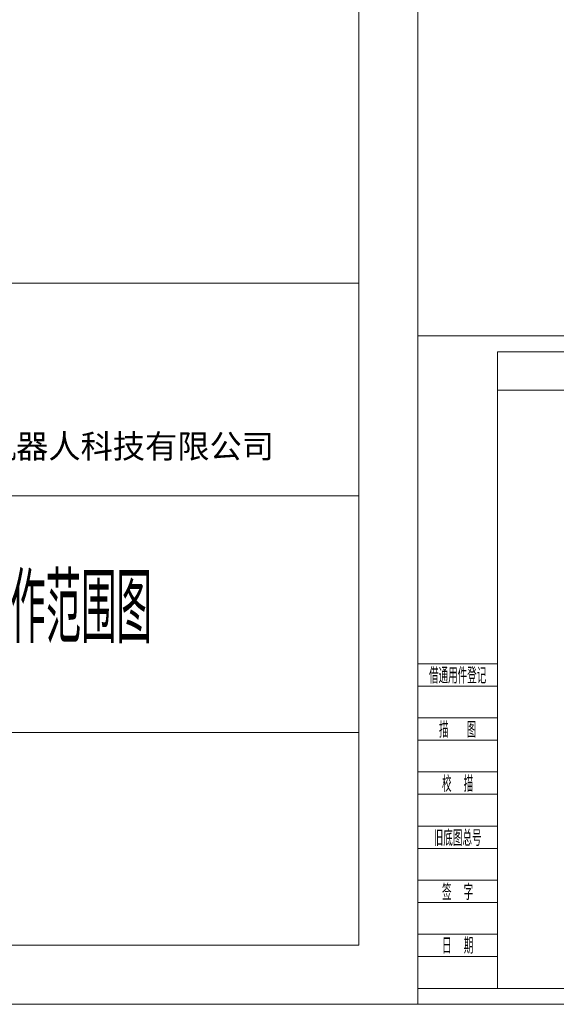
# Model space of a CAD drawing. Header units: millimetres. Extents: x 13873 to 18697, y 1443 to 6366.
# Tile 14 of 27: x 16813 to 17566, y 1443 to 2824. Entities that reach past the tile are written whole.
import ezdxf
from ezdxf.enums import TextEntityAlignment as Align

# ---------------------------------------------------------------- set-up
doc = ezdxf.new("R2010")
doc.units = ezdxf.units.MM
for name, color, linetype, lineweight in [('1轮廓实线层', 7, 'Continuous', 18), ('2细线层', 4, 'Continuous', 13), ('6文字层', 3, 'Continuous', 13), ('图框层', 7, 'Continuous', 18)]:
    doc.layers.add(name, color=color, linetype=linetype, lineweight=lineweight)
doc.styles.add('PC_TEXTSTYLE', font='ISOCP.SHX', dxfattribs={"width": 0.707, "bigfont": 'GBCBIG.SHX'})
doc.styles.add('仿宋体', font='txt')

# ---------------------------------------------------------------- blocks, each defined once
blk = doc.blocks.new('ZwmFrameMain_A4^_^无分区图框^_^portrait')
at = {"layer": '1轮廓实线层'}
for p in [(180, 287), (0, 0)]:
    blk.add_line(p, (180, 0), dxfattribs=at)
at = {"layer": '2细线层'}
for p in [(185, 292), (-25, -5)]:
    blk.add_line(p, (185, -5), dxfattribs=at)
blk = doc.blocks.new('ZwmFrameMain_纵向标题栏')
at = {"layer": '1轮廓实线层'}
blk.add_line((-180, 56), (0, 56), dxfattribs=at)
at = {"layer": '2细线层', "color": 6, "linetype": 'Continuous'}
for p, q in [((-50, 38), (0, 38)), ((-100, 18), (0, 18))]:
    blk.add_line(p, q, dxfattribs=at)
at = {"layer": '6文字层', "color": 4, "linetype": 'Continuous', "insert": (-24.909, 42.088), "char_height": 2, "width": 55.18994, "attachment_point": 5, "style": '仿宋体'}
blk.add_mtext('芜湖藦卡机器人科技有限公司', dxfattribs=at)
at = {"layer": '6文字层', "color": 4, "style": 'PC_TEXTSTYLE', "flags": 8}
for tag, height, width, p, p2 in [('产品名称或材料标记', 5.294, 0.911854, (-90.887, 39.378), (-59.526, 39.378)), ('图样名称', 5.882, 2.846512, (-48.824, 25.543), (-1.176, 25.543)), ('图样代号', 5.882, 2.86875, (-48.824, 6.635), (-1.176, 6.635))]:
    blk.add_attdef(tag, text='', height=height, dxfattribs=dict(at, width=width)).set_placement(p, p2, align=Align.FIT)
at = {"layer": '6文字层', "color": 6, "style": 'PC_TEXTSTYLE', "width": 9.241641, "flags": 8}
blk.add_attdef('设计', text='', height=2.5, rotation=359.57685, dxfattribs=at).set_placement((-166.76, 23.515), (-157.519, 23.447), align=Align.FIT)
at = {"layer": '6文字层', "color": 6, "style": 'PC_TEXTSTYLE', "flags": 8}
for tag, height, width, p, p2 in [('审核', 2.5, 2.542374, (-166.6, 16.656), (-157.697, 16.656)), ('重量', 4.118, 1.685865, (-72.824, 11.882), (-63.176, 11.882)), ('比例', 4.118, 1.699352, (-60.824, 11.707), (-51.176, 11.707))]:
    blk.add_attdef(tag, text='', height=height, dxfattribs=dict(at, width=width)).set_placement(p, p2, align=Align.FIT)
blk = doc.blocks.new('ZwmFrameMain_1_A4^_^无分区图框^_^landscape')
at = {"layer": '1轮廓实线层'}
for p, q in [((0, 0), (0, 200)), ((267, 200), (0, 200)), ((267, 200), (267, 0)), ((0, 0), (267, 0))]:
    blk.add_line(p, q, dxfattribs=at)
at = {"layer": '2细线层'}
for p, q in [((-25, -5), (-25, 205)), ((272, 205), (-25, 205)), ((272, 205), (272, -5)), ((-25, -5), (272, -5))]:
    blk.add_line(p, q, dxfattribs=at)
blk = doc.blocks.new('ZwmFrameMain_1_图样代号')
at = {"layer": '2细线层', "linetype": 'Continuous'}
for p in [(60, 0), (0, -12)]:
    blk.add_line(p, (60, -12), dxfattribs=at)
at = {"layer": '6文字层', "style": 'PC_TEXTSTYLE', "width": 2.827942}
blk.add_attdef('图样代号', text='', height=7, rotation=180, dxfattribs=at).set_placement((58.24, -2.4), (2.35, -2.4), align=Align.FIT)
blk = doc.blocks.new('ZwmFrameMain_1_附加栏')
at = {"layer": '2细线层'}
for p, q in [((-25, 102), (0, 102)), ((-25, 95), (0, 95)), ((-25, 85), (0, 85)), ((-25, 78), (0, 78)), ((-25, 68), (0, 68)), ((-25, 61), (0, 61)), ((-25, 51), (0, 51)), ((-25, 44), (0, 44)), ((-25, 34), (0, 34)), ((-25, 27), (0, 27)), ((-25, 17), (0, 17)), ((-25, 10), (0, 10)), ((-25, 0), (0, 0))]:
    blk.add_line(p, q, dxfattribs=at)
at = {"layer": '6文字层', "color": 3, "style": 'PC_TEXTSTYLE'}
for s, width, p in [('借通用件登记', 0.667, (-12.5, 98.5)), ('描   图', 0.6667, (-12.5, 81.5)), ('校  描', 0.667, (-12.5, 64.5)), ('旧底图总号', 0.667, (-12.5, 47.5)), ('签  字', 0.667, (-12.5, 30.5)), ('日  期', 0.667, (-12.49, 13.6))]:
    blk.add_text(s, height=5, dxfattribs=dict(at, width=width)).set_placement(p, align=Align.MIDDLE)
at = {"layer": '6文字层', "style": 'PC_TEXTSTYLE'}
for tag, width, p, p2 in [('借通用件登记', 0.671328, (-23.44, 86.36), (-1.25, 86.36)), ('描图', 2.120922, (-23.44, 69.36), (-1.25, 69.36)), ('校图', 2.149976, (-23.75, 52.06), (-1.25, 52.06)), ('旧底图总号', 0.761452, (-22.84, 35.67), (-1.86, 35.67)), ('签字', 2.026939, (-23.14, 18.37), (-1.56, 18.37)), ('日期', 1.89999, (-22.84, 1.37), (-2.17, 1.37))]:
    blk.add_attdef(tag, text='', height=5, dxfattribs=dict(at, width=width)).set_placement(p, p2, align=Align.FIT)

msp = doc.modelspace()

# ---------------------------------------------------------------- block references
at = {"layer": '图框层'}
for name, p, xscale, yscale, zscale in [('ZwmFrameMain_A4^_^无分区图框^_^portrait', (14305.01, 1526.21), 16.575, 16.575, 16.575), ('ZwmFrameMain_1_A4^_^无分区图框^_^landscape', (17482.94, 1465.65), 4.4625, 4.4625, 4.4625), ('ZwmFrameMain_1_图样代号', (17482.94, 2358.15), 4.4625, 4.4625, 4.4625), ('ZwmFrameMain_1_附加栏', (17482.94, 1465.65), 4.4625, 4.4625, 4.4625)]:
    msp.add_blockref(name, p, dxfattribs=dict(at, xscale=xscale, yscale=yscale, zscale=zscale))
ref = msp.add_blockref('ZwmFrameMain_纵向标题栏', (17288.51, 1526.21), dxfattribs=dict(at, xscale=16.575, yscale=16.575, zscale=16.575))
ref.add_attrib('图样名称', '动作范围图', dxfattribs={"layer": '6文字层', "color": 4, "height": 97.5, "style": 'PC_TEXTSTYLE', "width": 0.707}).set_placement((16874.13, 1949.59), align=Align.CENTER)

doc.saveas('drawing.dxf')
